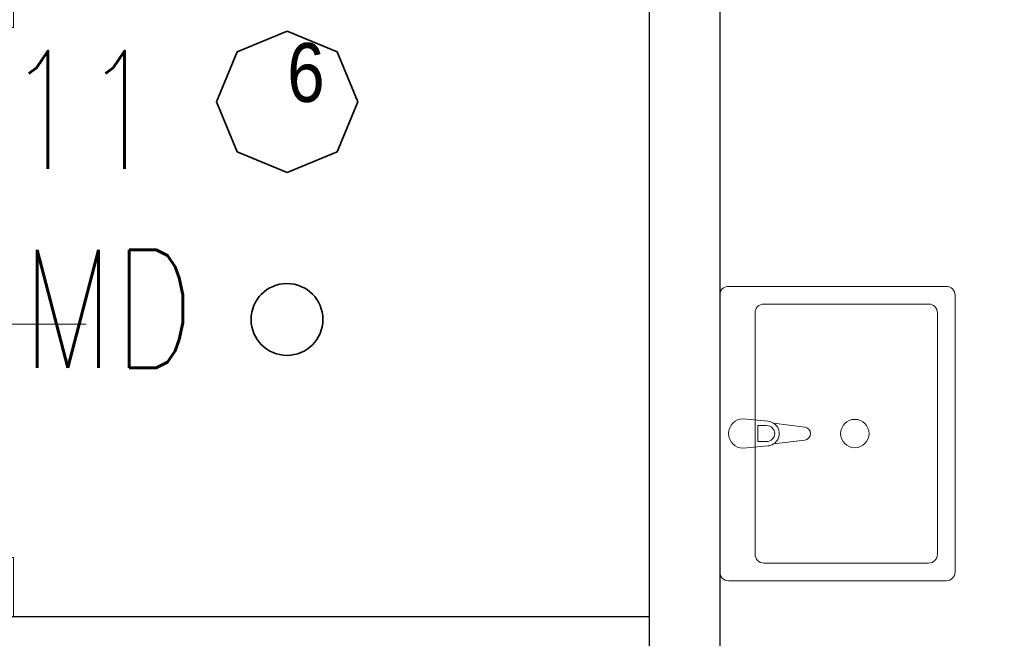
# Model space of a CAD drawing. Header units: millimetres. Extents: x 72202 to 304796, y 21658 to 519946.
# Tile 117 of 139: x 195941 to 196109, y 231810 to 231915. Entities that reach past the tile are written whole.
import ezdxf

# ---------------------------------------------------------------- set-up
doc = ezdxf.new("R2010")
doc.units = ezdxf.units.MM
doc.layers.get('0').update_dxf_attribs({"color": 253})
for name, color, linetype, lineweight in [('DLXLUM', 1, 'Continuous', 35), ('DRZWI I OKNA OPISY', 253, 'Continuous', 9), ('E oświetlenie', 1, 'Continuous', 30), ('Instalacja elektryczna', 1, 'Continuous', 25), ('LINIA GRUBA', 253, 'Continuous', 30), ('WOD-KAN', 253, 'Continuous', 9)]:
    doc.layers.add(name, color=color, linetype=linetype, lineweight=lineweight)
doc.layers.add('DLXLUMEX', color=2, linetype='Continuous')
doc.layers.add('LINIA-NIE DRUKOWAĆ', color=253, linetype='Continuous', lineweight=20, plot=False)
doc.styles.add('2.5', font='romans.shx', dxfattribs={"width": 0.76, "height": 2.5})
doc.styles.get("Standard").update_dxf_attribs({"font": 'ARIALN.TTF', "width": 0.75})

# ---------------------------------------------------------------- blocks, each defined once
blk = doc.blocks.new('UM')
at = {"layer": 'WOD-KAN', "linetype": 'Continuous', "lineweight": 13}
for p, q in [((-30, 38.5), (-30, 1.5)), ((18.5, 40), (-28.5, 40)), ((20, 1.5), (20, 38.5)), ((15.5, 37), (-25.5, 37)), ((-27, 35.5), (-27, 7.5)), ((17, 7.5), (17, 35.5)), ((-6.77, 9.15), (-6.11, 14.44)), ((-3.89, 14.44), (-3.23, 9.15)), ((-7.5, 4), (-7.1, 8.2)), ((-6.36, 7.98), (-6.36, 6.49)), ((-3.64, 6.49), (-3.64, 7.98)), ((-2.9, 8.2), (-2.5, 4)), ((-25.5, 6), (15.5, 6)), ((-6.36, 6.49), (-3.64, 6.49)), ((-28.5, 0), (18.5, 0))]:
    blk.add_line(p, q, dxfattribs=at)
blk.add_circle((-5, 22.96), 2.41, dxfattribs=at)
for centre, radius, start, end in [((-28.5, 38.5), 1.5, 90, 180), ((18.5, 38.5), 1.5, 0, 90), ((-25.5, 35.5), 1.5, 90, 180), ((15.5, 35.5), 1.5, 0, 90), ((-5, 14.3), 1.12, 7.1389, 172.8611), ((-5, 8.01), 2.11, 32.771, 147.229), ((-5, 8.01), 2.11, 147.229, 174.8304), ((-5, 7.98), 1.36, 0, 180), ((-5, 8.01), 2.11, 5.1696, 32.771), ((-25.5, 7.5), 1.5, 180, 270), ((15.5, 7.5), 1.5, 270, 0), ((-5, 4), 2.5, 180, 0), ((-28.5, 1.5), 1.5, 180, 270), ((18.5, 1.5), 1.5, 270, 0)]:
    blk.add_arc(centre, radius, start, end, dxfattribs=at)
blk = doc.blocks.new('*U707')
for p, q in [((-8.49, 8.49), (0, 12)), ((0, 12), (-8.49, 8.49)), ((0, 12), (-8.49, 8.49)), ((-8.49, 8.49), (0, 12)), ((0, 12), (8.49, 8.49)), ((8.49, 8.49), (0, 12)), ((8.49, 8.49), (0, 12)), ((0, 12), (0, 12)), ((0, 12), (8.49, 8.49)), ((0, 12), (0, 12)), ((-12, 0), (-8.49, 8.49)), ((-8.49, 8.49), (-12, 0)), ((-8.49, 8.49), (-12, 0)), ((-12, 0), (-8.49, 8.49)), ((-8.49, 8.49), (-8.49, 8.49)), ((-8.49, 8.49), (-8.49, 8.49)), ((8.49, 8.49), (12, 0)), ((12, 0), (8.49, 8.49)), ((8.49, 8.49), (8.49, 8.49)), ((12, 0), (8.49, 8.49)), ((8.49, 8.49), (8.49, 8.49)), ((8.49, 8.49), (12, 0)), ((-8.49, -8.49), (-12, 0)), ((-12, 0), (-8.49, -8.49)), ((-12, 0), (-12, 0)), ((-12, 0), (-8.49, -8.49)), ((-8.49, -8.49), (-12, 0)), ((-12, 0), (-12, 0)), ((12, 0), (8.49, -8.49)), ((8.49, -8.49), (12, 0)), ((8.49, -8.49), (12, 0)), ((12, 0), (8.49, -8.49)), ((12, 0), (12, 0)), ((12, 0), (12, 0)), ((0, -12), (-8.49, -8.49)), ((-8.49, -8.49), (0, -12)), ((-8.49, -8.49), (-8.49, -8.49)), ((-8.49, -8.49), (0, -12)), ((0, -12), (-8.49, -8.49)), ((-8.49, -8.49), (-8.49, -8.49)), ((8.49, -8.49), (0, -12)), ((0, -12), (8.49, -8.49)), ((0, -12), (8.49, -8.49)), ((8.49, -8.49), (0, -12)), ((8.49, -8.49), (8.49, -8.49)), ((8.49, -8.49), (8.49, -8.49)), ((0, -12), (0, -12)), ((0, -12), (0, -12))]:
    blk.add_line(p, q)
at = {"layer": 'DLXLUMEX', "color": 7}
blk.add_text('6', height=10, dxfattribs=at).set_placement((0, 0))

msp = doc.modelspace()

# ---------------------------------------------------------------- linework, layer by layer
at = {"layer": 'DRZWI I OKNA OPISY'}
msp.add_line((195894.229, 231863.514), (195952.657, 231863.514), dxfattribs=at)
at = {"layer": 'Instalacja elektryczna', "color": 5, "lineweight": 35}
msp.add_circle((195986.77, 231864.299), 6.1, dxfattribs=at)
at = {"layer": 'LINIA GRUBA'}
for p, q in [((196048.292, 232006.874), (196048.292, 231805.874)), ((196060.292, 232006.874), (196060.292, 231645.874)), ((195791.292, 231813.874), (196048.292, 231813.874))]:
    msp.add_line(p, q, dxfattribs=at)
at = {"layer": 'LINIA-NIE DRUKOWAĆ'}
msp.add_lwpolyline([(196048.292, 232006.874), (196048.292, 231813.874), (195940.292, 231813.874), (195940.292, 231823.874), (195932.292, 231823.874), (195932.292, 231813.874), (195818.292, 231813.874), (195818.292, 232006.874), (195932.292, 232006.874), (195932.292, 231913.874), (195940.292, 231913.874), (195940.292, 232006.874), (196048.292, 232006.874)], dxfattribs=at)
msp.add_lwpolyline([(196338.292, 232006.874), (196060.292, 232006.874), (196060.292, 231645.874), (196338.292, 231645.874)], close=True, dxfattribs=at)

# ---------------------------------------------------------------- block references
at = {"layer": 'DLXLUM'}
msp.add_blockref('*U707', (195986.805, 231901.239), dxfattribs=at)
at = {"layer": 'WOD-KAN', "rotation": 270}
msp.add_blockref('UM', (196060.292, 231839.921), dxfattribs=at)

# ---------------------------------------------------------------- texts
at = {"layer": 'E oświetlenie', "lineweight": 20, "style": '2.5', "width": 0.76}
msp.add_text('RP/11', height=20, dxfattribs=at).set_placement((195897.3, 231889.879))
at = {"layer": 'Instalacja elektryczna', "color": 7, "lineweight": 18, "style": '2.5', "width": 0.76}
msp.add_text('MD', height=20, dxfattribs=at).set_placement((195941.736, 231856.107))

doc.saveas('drawing.dxf')
